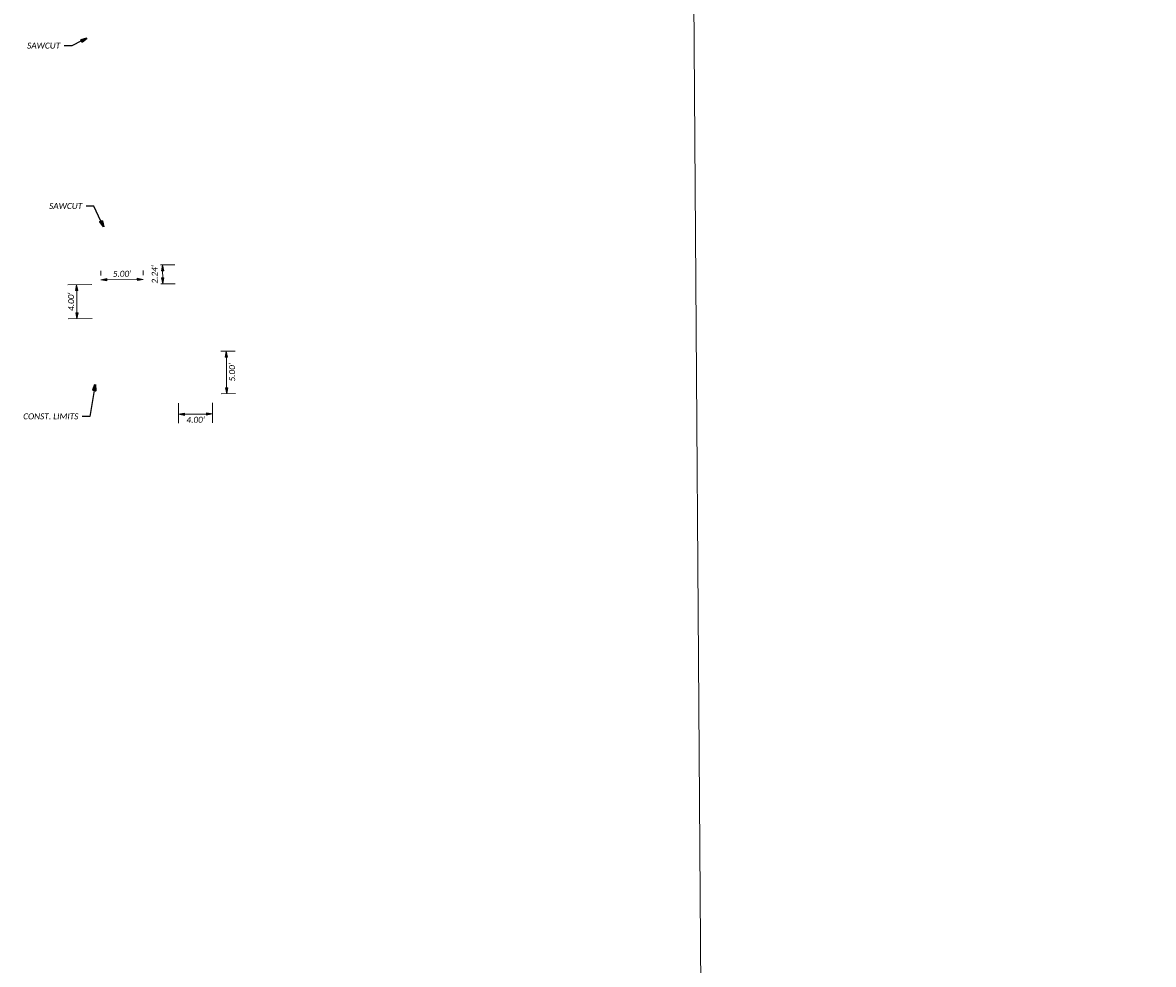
# Model space of a CAD drawing. Header units: feet. Extents: x 2273742 to 4547652, y 16435 to 1005370.
# Tile 9 of 15: x 2273747 to 2273881, y 502409 to 502520. Entities that reach past the tile are written whole.
import ezdxf
from ezdxf import colors
from ezdxf.entities.mleader import LeaderData, LeaderLine
from ezdxf.math import Vec2, Vec3

# ---------------------------------------------------------------- set-up
doc = ezdxf.new("R2010")
doc.units = ezdxf.units.FT
doc.header["$LTSCALE"] = 5
doc.header["$MEASUREMENT"] = 0
doc.layers.get('0').update_dxf_attribs({"lineweight": 15, "true_color": 0xc2ced6})
doc.layers.get('Defpoints').update_dxf_attribs({"lineweight": 15})
doc.layers.add('0_Xref', color=7, linetype='Continuous', lineweight=15)
doc.layers.add('TX_P_5', color=7, linetype='Continuous', lineweight=35)
doc.styles.add('P_Slanted - Normal Fixed Spacing', font='calibrii.ttf', dxfattribs={"height": 0.14})
doc.dimstyles.new('P_Dec-2 Masked Slanted', dxfattribs={"dimtxt": 0.14, "dimasz": 0.14, "dimexe": 0.21, "dimexo": 0.21, "dimgap": 0.0625, "dimtad": 1, "dimzin": 3, "dimdsep": 46, "dimtxsty": 'P_Slanted - Normal Fixed Spacing', "dimblk": 'Dim1', "dimcen": 0.035, "dimclrd": 95, "dimclre": 95, "dimclrt": 7, "dimaunit": 1, "dimadec": 3, "dimazin": 2, "dimtfac": 1, "dimtix": 1, "dimtmove": 1, "dimatfit": 3, "dimldrblk": 'Dim1', "dimfxl": 1, "dimtfill": 1, "dimtolj": 1, "dimtzin": 0, "dimlwd": 15, "dimlwe": 15, "dimarcsym": 0})

# ---------------------------------------------------------------- blocks, each defined once
blk = doc.blocks.new('Dim1')
h = blk.add_hatch(color=4)
h.dxf.hatch_style = 1
h.paths.add_polyline_path([(0, 0), (-1, -0.2), (-1, 0.2)])
at = {"color": 4}
blk.add_lwpolyline([(0, 0), (-1, -0.2), (-1, 0.2), (0, 0)], dxfattribs=at)
blk = doc.blocks.new('*D1285')
at = {"layer": '0_Xref', "color": 95, "linetype": 'Continuous', "lineweight": 15, "transparency": 16777216}
for p, q in [((2273765.82, 502475.15), (2273765.84, 502472.77)), ((2273769.82, 502475.18), (2273769.84, 502472.81)), ((2273766.53, 502473.83), (2273769.13, 502473.85))]:
    blk.add_line(p, q, dxfattribs=at)
at = {"layer": 'Defpoints', "color": 0, "transparency": 16777216}
for p in [(2273765.81, 502476.2), (2273769.81, 502476.23), (2273769.83, 502473.86)]:
    blk.add_point(p, dxfattribs=at)
at = {"layer": '0_Xref', "color": 95, "lineweight": 15, "transparency": 16777216, "xscale": 0.7000000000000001, "yscale": 0.7000000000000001, "zscale": 0.7000000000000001}
for p, rotation in [((2273765.83, 502473.82), 180.5586970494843), ((2273769.83, 502473.86), 0.5586970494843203)]:
    blk.add_blockref('Dim1', p, dxfattribs=dict(at, rotation=rotation))
at = {"layer": '0_Xref', "color": 7, "transparency": 16777216, "insert": (2273767.84, 502473.17), "char_height": 0.7, "attachment_point": 5, "rotation": 0.5587, "style": 'P_Slanted - Normal Fixed Spacing', "bg_fill": 3, "box_fill_scale": 1.25, "bg_fill_color": 256, "bg_fill_true_color": 13158600, "bg_fill_transparency": 0}
blk.add_mtext("\\A1;4.00'", dxfattribs=at)
blk = doc.blocks.new('*D1284')
at = {"layer": '0_Xref', "color": 95, "linetype": 'Continuous', "lineweight": 15, "transparency": 16777216}
for p, q in [((2273755.63, 502489.1), (2273752.78, 502489.07)), ((2273753.86, 502485.78), (2273753.84, 502488.38)), ((2273755.67, 502485.1), (2273752.82, 502485.07))]:
    blk.add_line(p, q, dxfattribs=at)
at = {"layer": 'Defpoints', "color": 0, "transparency": 16777216}
for p in [(2273753.83, 502489.08), (2273756.68, 502489.11), (2273756.72, 502485.11)]:
    blk.add_point(p, dxfattribs=at)
at = {"layer": '0_Xref', "color": 95, "lineweight": 15, "transparency": 16777216, "xscale": 0.7000000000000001, "yscale": 0.7000000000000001, "zscale": 0.7000000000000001}
for p, rotation in [((2273753.83, 502489.08), 90.55869705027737), ((2273753.87, 502485.08), 270.5586970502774)]:
    blk.add_blockref('Dim1', p, dxfattribs=dict(at, rotation=rotation))
at = {"layer": '0_Xref', "color": 7, "transparency": 16777216, "insert": (2273753.18, 502487.07), "char_height": 0.7, "attachment_point": 5, "rotation": 90.5587, "style": 'P_Slanted - Normal Fixed Spacing', "bg_fill": 3, "box_fill_scale": 1.25, "bg_fill_color": 256, "bg_fill_true_color": 13158600, "bg_fill_transparency": 0}
blk.add_mtext("\\A1;4.00'", dxfattribs=at)
blk = doc.blocks.new('*D1309')
at = {"layer": '0_Xref', "color": 95, "linetype": 'Continuous', "lineweight": 15, "transparency": 16777216}
for p, q in [((4547652.03, 1005363.93), (4547651.99, 1005369.56)), ((2275579.65, 259558.23), (4547652.03, 1005363.93)), ((2273824.68, 502681.61), (2273826.4, 502681.62)), ((2273825.35, 502680.91), (2277333.94, 16435.56)), ((2277333.28, 16434.85), (2277335, 16434.86))]:
    blk.add_line(p, q, dxfattribs=at)
at = {"layer": 'Defpoints', "color": 0, "transparency": 16777216}
for p in [(2273823.63, 502681.6), (2277332.23, 16434.84), (2277333.95, 16434.86)]:
    blk.add_point(p, dxfattribs=at)
at = {"layer": '0_Xref', "color": 95, "lineweight": 15, "transparency": 16777216, "xscale": 0.7000000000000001, "yscale": 0.7000000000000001, "zscale": 0.7000000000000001}
for p, rotation in [((2273825.35, 502681.61), 90.41342087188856), ((2277333.95, 16434.86), 270.4134208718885)]:
    blk.add_blockref('Dim1', p, dxfattribs=dict(at, rotation=rotation))
at = {"layer": '0_Xref', "color": 7, "transparency": 16777216, "insert": (4547651.34, 1005366.74), "char_height": 0.7, "attachment_point": 5, "rotation": 270.4134, "style": 'P_Slanted - Normal Fixed Spacing', "bg_fill": 3, "box_fill_scale": 1.25, "bg_fill_color": 256, "bg_fill_true_color": 13158600, "bg_fill_transparency": 0}
blk.add_mtext("\\A1;486259.41'", dxfattribs=at)
blk = doc.blocks.new('*D1316')
at = {"layer": '0_Xref', "color": 95, "linetype": 'Continuous', "lineweight": 15, "transparency": 16777216}
for p, q in [((2273770.81, 502481.24), (2273772.5, 502481.26)), ((2273771.46, 502480.55), (2273771.49, 502476.95)), ((2273770.86, 502476.24), (2273772.55, 502476.26))]:
    blk.add_line(p, q, dxfattribs=at)
at = {"layer": 'Defpoints', "color": 0, "transparency": 16777216}
for p in [(2273769.76, 502481.23), (2273769.81, 502476.23), (2273771.5, 502476.25)]:
    blk.add_point(p, dxfattribs=at)
at = {"layer": '0_Xref', "color": 95, "lineweight": 15, "transparency": 16777216, "xscale": 0.7000000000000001, "yscale": 0.7000000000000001, "zscale": 0.7000000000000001}
for p, rotation in [((2273771.45, 502481.25), 90.55869704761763), ((2273771.5, 502476.25), 270.5586970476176)]:
    blk.add_blockref('Dim1', p, dxfattribs=dict(at, rotation=rotation))
at = {"layer": '0_Xref', "color": 7, "transparency": 16777216, "insert": (2273772.14, 502478.76), "char_height": 0.7, "attachment_point": 5, "rotation": 90.5587, "style": 'P_Slanted - Normal Fixed Spacing', "bg_fill": 3, "box_fill_scale": 1.25, "bg_fill_color": 256, "bg_fill_true_color": 13158600, "bg_fill_transparency": 0}
blk.add_mtext("\\A1;5.00'", dxfattribs=at)
blk = doc.blocks.new('*D1317')
at = {"layer": '0_Xref', "color": 95, "linetype": 'Continuous', "lineweight": 15, "transparency": 16777216}
for p, q in [((2273756.67, 502490.16), (2273756.67, 502490.71)), ((2273761.67, 502490.21), (2273761.67, 502490.76)), ((2273760.98, 502489.7), (2273757.38, 502489.67))]:
    blk.add_line(p, q, dxfattribs=at)
at = {"layer": 'Defpoints', "color": 0, "transparency": 16777216}
for p in [(2273756.68, 502489.66), (2273756.68, 502489.11), (2273761.68, 502489.16)]:
    blk.add_point(p, dxfattribs=at)
at = {"layer": '0_Xref', "color": 95, "lineweight": 15, "transparency": 16777216, "xscale": 0.7000000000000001, "yscale": 0.7000000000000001, "zscale": 0.7000000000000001}
for p, rotation in [((2273756.68, 502489.66), 180.558697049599), ((2273761.68, 502489.71), 0.5586970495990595)]:
    blk.add_blockref('Dim1', p, dxfattribs=dict(at, rotation=rotation))
at = {"layer": '0_Xref', "color": 7, "transparency": 16777216, "insert": (2273759.17, 502490.36), "char_height": 0.7, "attachment_point": 5, "rotation": 0.5587, "style": 'P_Slanted - Normal Fixed Spacing', "bg_fill": 3, "box_fill_scale": 1.25, "bg_fill_color": 256, "bg_fill_true_color": 13158600, "bg_fill_transparency": 0}
blk.add_mtext("\\A1;5.00'", dxfattribs=at)
blk = doc.blocks.new('*D9065')
at = {"layer": '0_Xref', "color": 95, "linetype": 'Continuous', "lineweight": 15, "transparency": 16777216}
for p, q in [((2273765.41, 502491.43), (2273763.71, 502491.41)), ((2273763.97, 502489.88), (2273763.96, 502490.71)), ((2273765.43, 502489.19), (2273763.73, 502489.18))]:
    blk.add_line(p, q, dxfattribs=at)
at = {"layer": 'Defpoints', "color": 0, "transparency": 16777216}
for p in [(2273765.66, 502491.43), (2273765.68, 502489.19)]:
    blk.add_point(p, dxfattribs=at)
at = {"layer": '0_Xref', "color": 7, "transparency": 16777216, "insert": (2273763.03, 502490.29), "char_height": 0.7, "attachment_point": 5, "rotation": 90.5587, "style": 'P_Slanted - Normal Fixed Spacing', "bg_fill": 3, "box_fill_scale": 1.25, "bg_fill_color": 256, "bg_fill_true_color": 13158600, "bg_fill_transparency": 0}
blk.add_mtext("\\A1;2.24'", dxfattribs=at)
at = {"layer": 'Defpoints', "color": 0, "transparency": 16777216}
blk.add_point((2273763.96, 502491.41), dxfattribs=at)
at = {"layer": '0_Xref', "color": 95, "lineweight": 15, "transparency": 16777216, "xscale": 0.7000000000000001, "yscale": 0.7000000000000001, "zscale": 0.7000000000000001}
for p, rotation in [((2273763.96, 502491.41), 90.55869704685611), ((2273763.98, 502489.18), 270.5586970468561)]:
    blk.add_blockref('Dim1', p, dxfattribs=dict(at, rotation=rotation))

msp = doc.modelspace()

# ---------------------------------------------------------------- dimensions: what is measured, and where the dimension line sits
at = {"layer": '0_Xref'}
for base, p1, p2, angle, override, picture, middle in [((2277333.947, 16434.856), (2273823.628, 502681.598), (2277332.23, 16434.844), 270.41342, {"dimtad": 4, "dimpost": "'"}, '*D1309', (4547652.027, 1005364.241)), ((2273763.957, 502491.414), (2273765.684, 502489.195), (2273765.662, 502491.43), 90.5587, {"dimexe": 0.05, "dimexo": 0.05, "dimtad": 4, "dimpost": "'"}, '*D9065', (2273763.695, 502490.294))]:
    dim = msp.add_linear_dim(base=base, p1=p1, p2=p2, angle=angle, dimstyle='P_Dec-2 Masked Slanted', override=override, dxfattribs=at)
    dim.commit()
    dim.dimension.update_dxf_attribs({"geometry": picture, "text_midpoint": middle, "dimtype": 161})
for p1, p2, distance, picture, middle in [((2273756.723, 502485.107), (2273756.684, 502489.107), 2.856, '*D1284', (2273753.177, 502487.073)), ((2273765.811, 502476.195), (2273769.81, 502476.234), -2.376, '*D1285', (2273767.84, 502473.168))]:
    dim = msp.add_aligned_dim(p1=p1, p2=p2, distance=distance, dimstyle='P_Dec-2 Masked Slanted', override={"dimtad": 4, "dimpost": "'"}, dxfattribs=at)
    dim.commit()
    dim.dimension.update_dxf_attribs({"geometry": picture, "text_midpoint": middle})

# ---------------------------------------------------------------- leaders
at = {"layer": 'TX_P_5'}
ml = msp.add_multileader_mtext('Standard', dxfattribs=at)
ml.set_content('SAWCUT', color=7, style='P_Slanted - Normal Fixed Spacing')
ml.set_leader_properties(color=95)
ml.set_arrow_properties(name='Dim1')
ml.build(insert=Vec2(0, 0))
ml.multileader.update_dxf_attribs({"text_right_attachment_type": 3, "dogleg_length": 0.18, "arrow_head_size": 0.7, "scale": 5})
ctx = ml.context
ctx.base_point, ctx.scale, ctx.char_height, ctx.arrow_head_size, ctx.landing_gap_size, ctx.plane_origin = Vec3(2273747.435, 502517.228), 5, 0.7, 0.7, 0.45, Vec3(2273754.176, 502516.804)
ctx.right_attachment, ctx.text_align_type = 3, 2
notes = []
notes.append((ctx, [(0, (1, 1, 0), (2273753.248, 502517.221), (-1, 0), 0.9, [(0, [(2273755.04, 502518.098)], 0, [])])]))
ctx.mtext.insert, ctx.mtext.alignment, ctx.mtext.flow_direction = Vec3(2273751.898, 502517.583), 3, 5
ml = msp.add_multileader_mtext('Standard', dxfattribs=at)
ml.set_content('SAWCUT', color=7, style='P_Slanted - Normal Fixed Spacing')
ml.set_leader_properties(color=95)
ml.set_arrow_properties(name='Dim1')
ml.build(insert=Vec2(0, 0))
ml.multileader.update_dxf_attribs({"text_right_attachment_type": 3, "dogleg_length": 0.18, "arrow_head_size": 0.7, "scale": 5})
ctx = ml.context
ctx.base_point, ctx.scale, ctx.char_height, ctx.arrow_head_size, ctx.landing_gap_size, ctx.plane_origin = Vec3(2273750.027, 502498.345), 5, 0.7, 0.7, 0.45, Vec3(2273756.995, 502495.91)
ctx.right_attachment, ctx.text_align_type = 3, 2
notes.append((ctx, [(0, (1, 1, 0), (2273755.84, 502498.338), (-1, 0), 0.9, [(0, [(2273756.995, 502495.91)], 0, [])])]))
ctx.mtext.insert, ctx.mtext.alignment, ctx.mtext.flow_direction = Vec3(2273754.49, 502498.7), 3, 5
ml = msp.add_multileader_mtext('Standard', dxfattribs=at)
ml.set_content('CONST. LIMITS', color=7, style='P_Slanted - Normal Fixed Spacing')
ml.set_leader_properties(color=95)
ml.set_arrow_properties(name='Dim1')
ml.build(insert=Vec2(0, 0))
ml.multileader.update_dxf_attribs({"text_right_attachment_type": 3, "dogleg_length": 0.18, "arrow_head_size": 0.7, "scale": 5})
ctx = ml.context
ctx.base_point, ctx.scale, ctx.char_height, ctx.arrow_head_size, ctx.landing_gap_size, ctx.plane_origin = Vec3(2273747.085, 502473.575), 5, 0.7, 0.7, 0.45, Vec3(2273759.785, 502469.868)
ctx.right_attachment, ctx.text_align_type = 3, 2
notes.append((ctx, [(0, (1, 1, 0), (2273755.391, 502473.568), (-1, 0), 0.9, [(0, [(2273756.026, 502477.312)], 0, [])])]))
ctx.mtext.insert, ctx.mtext.alignment, ctx.mtext.flow_direction = Vec3(2273754.041, 502473.93), 3, 5
for ctx, leaders in notes:
    for number, flags, end, landing, length, lines in leaders:
        leader = LeaderData()
        leader.index, (leader.has_last_leader_line, leader.has_dogleg_vector, leader.attachment_direction) = number, flags
        leader.last_leader_point, leader.dogleg_vector, leader.dogleg_length = Vec3(end), Vec3(landing), length
        for number, points, colour, breaks in lines:
            line = LeaderLine()
            line.index, line.vertices, line.color, line.breaks = number, Vec3.list(points), colors.encode_raw_color(colour), breaks
            leader.lines.append(line)
        ctx.leaders.append(leader)

# ---------------------------------------------------------------- next in the draw order: dimensions: what is measured, and where the dimension line sits
at = {"layer": '0_Xref'}
for p1, p2, distance, picture, middle in [((2273761.684, 502489.156), (2273756.684, 502489.107), -0.554, '*D1317', (2273759.172, 502490.357)), ((2273769.762, 502481.234), (2273769.81, 502476.234), 1.687, '*D1316', (2273772.144, 502478.757))]:
    dim = msp.add_aligned_dim(p1=p1, p2=p2, distance=distance, dimstyle='P_Dec-2 Masked Slanted', override={"dimpost": "'"}, dxfattribs=at)
    dim.commit()
    dim.dimension.update_dxf_attribs({"geometry": picture, "text_midpoint": middle})

doc.saveas('drawing.dxf')
